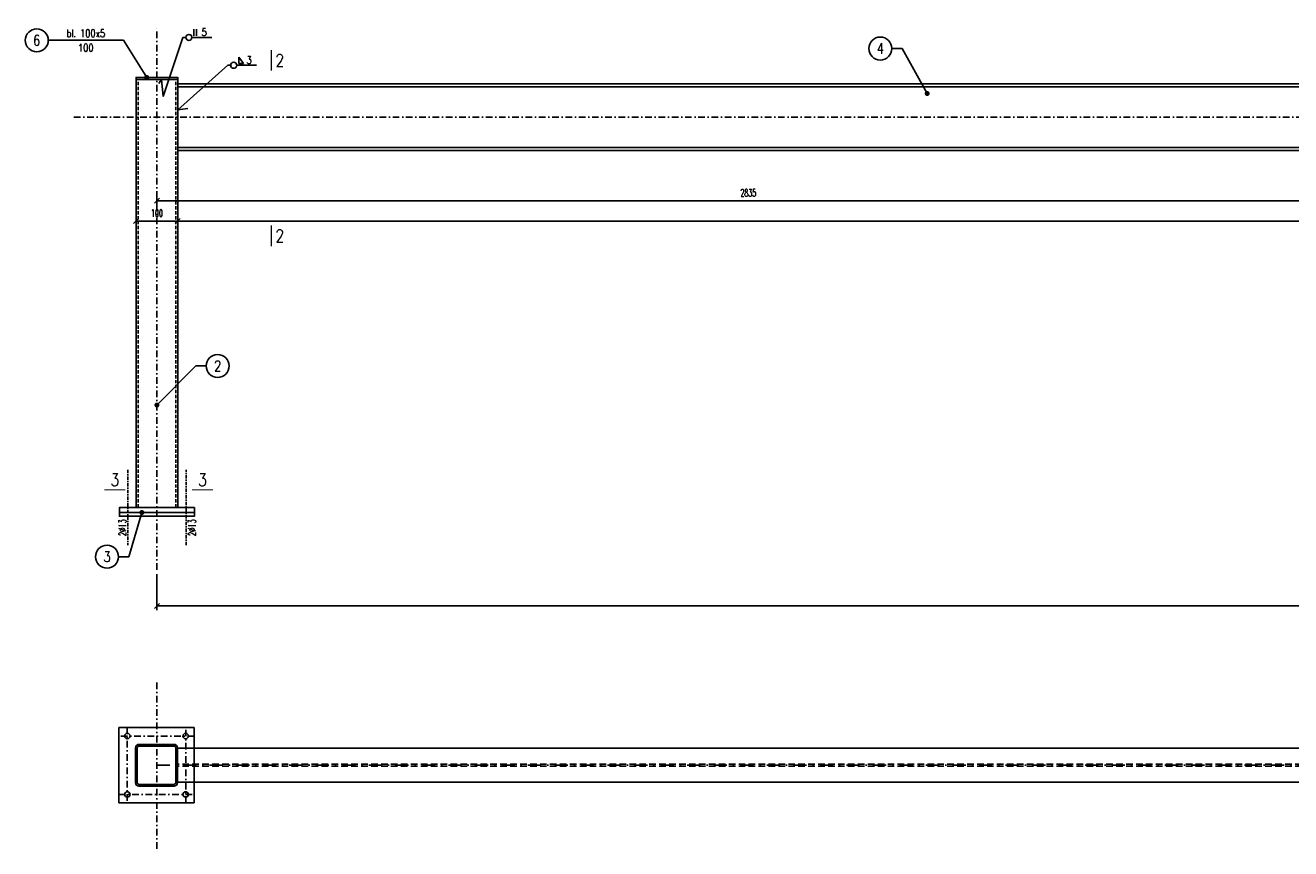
# Model space of a CAD drawing. Header units: millimetres. Extents: x -228255 to 14536, y -140109 to 119945.
# Tile 91 of 123: x -118635 to -115601, y 42977 to 44950. Entities that reach past the tile are written whole.
import ezdxf
from ezdxf.enums import TextEntityAlignment as Align

# ---------------------------------------------------------------- set-up
doc = ezdxf.new("R2010")
doc.units = ezdxf.units.MM
doc.header["$LTSCALE"] = 2.5
for name, pattern in [('DASHDOT', [25.4, 12.7, -6.35, 0, -6.35]), ('DASHDOT2', [12.7, 6.35, -3.175, 0, -3.175]), ('DASHED2', [9.525, 6.35, -3.175])]:
    doc.linetypes.add(name, pattern=pattern)
for name, color, linetype in [('Gruba', 6, 'Continuous'), ('Opisy_stal', 7, 'Continuous'), ('Osie', 134, 'DASHDOT'), ('Osie_stal', 221, 'DASHDOT2'), ('stal', 4, 'Continuous'), ('Stal_nw', 181, 'DASHED2'), ('Tekst', 31, 'Continuous'), ('Wymiary', 86, 'Continuous')]:
    doc.layers.add(name, color=color, linetype=linetype)
doc.styles.get("Standard").update_dxf_attribs({"font": 'romans.shx', "width": 0.65})
doc.styles.add('style1', font='romand.shx', dxfattribs={"width": 0.8})
doc.styles.add('style3', font='romans.shx', dxfattribs={"width": 0.5})
doc.dimstyles.new('Skala_10', dxfattribs={"dimtxt": 18, "dimasz": 12, "dimexe": 10, "dimexo": 10, "dimgap": 10, "dimtad": 1, "dimdec": 0, "dimdsep": 46, "dimtxsty": 'style3', "dimblk": 'OBLIQUE', "dimcen": 0, "dimdle": 1, "dimclrd": 256, "dimclre": 256, "dimclrt": 31, "dimadec": 1, "dimazin": 0, "dimtfac": 1, "dimtdec": 0, "dimtix": 1, "dimtmove": 2, "dimatfit": 0, "dimldrblk": 'DOT', "dimfxl": 1, "dimtolj": 1, "dimtzin": 0, "dimlwd": -1, "dimlwe": -1, "dimarcsym": 0})
doc.dimstyles.new('Skala_10$7', dxfattribs={"dimscale": 0, "dimtxt": 18, "dimasz": 12, "dimexe": 10, "dimexo": 15, "dimgap": 5, "dimtad": 1, "dimdec": 0, "dimrnd": 0.5, "dimzin": 9, "dimdsep": 46, "dimtxsty": 'Standard', "dimblk1": 'OBLIQUE', "dimblk2": 'OBLIQUE', "dimsah": 1, "dimcen": 10, "dimdle": 10, "dimclrt": 31, "dimadec": 0, "dimazin": 0, "dimtfac": 1, "dimtdec": 0, "dimtmove": 2, "dimatfit": 3, "dimldrblk": 'DOT', "dimfxl": 1, "dimtolj": 1, "dimtzin": 9, "dimarcsym": 0})

# ---------------------------------------------------------------- blocks, each defined once
blk = doc.blocks.new('_Oblique')
at = {"color": 0, "linetype": 'ByBlock', "lineweight": -2}
blk.add_line((-0.5, -0.5), (0.5, 0.5), dxfattribs=at)
blk = doc.blocks.new('*D186')
at = {"layer": 'Defpoints', "color": 0, "ltscale": 0.5, "transparency": 16777216}
for p in [(-118319, 43645.4), (-112619, 43645.4), (-112619, 43559.2)]:
    blk.add_point(p, dxfattribs=at)
at = {"layer": 'Wymiary', "ltscale": 0.5, "transparency": 16777216}
for p, q in [((-118319, 43635.4), (-118319, 43549.2)), ((-112619, 43635.4), (-112619, 43549.2)), ((-118320, 43559.2), (-112618, 43559.2))]:
    blk.add_line(p, q, dxfattribs=at)
at = {"layer": 'Wymiary', "ltscale": 0.5, "transparency": 16777216, "xscale": 12, "yscale": 12, "zscale": 12, "rotation": 180}
blk.add_blockref('_Oblique', (-118319, 43559.2), dxfattribs=at)
at = {"layer": 'Wymiary', "ltscale": 0.5, "transparency": 16777216, "xscale": 12, "yscale": 12, "zscale": 12}
blk.add_blockref('_Oblique', (-112619, 43559.2), dxfattribs=at)
at = {"layer": 'Wymiary', "color": 31, "ltscale": 0.5, "transparency": 16777216, "insert": (-115469, 43578.2), "char_height": 18, "attachment_point": 5, "style": 'style3'}
blk.add_mtext('\\A1;5700', dxfattribs=at)
blk = doc.blocks.new('_Dot')
at = {"color": 0, "linetype": 'ByBlock', "lineweight": -2}
blk.add_line((-0.5, 0), (-1, 0), dxfattribs=at)
at = {"color": 0, "linetype": 'ByBlock', "const_width": 0.5}
blk.add_lwpolyline([(-0.25, 0, 1), (0.25, 0, 1)], format="xyb", close=True, dxfattribs=at)
blk = doc.blocks.new('*D192')
at = {"layer": 'Defpoints', "color": 0, "ltscale": 0.5, "transparency": 16777216}
for p in [(-115484, 44600.4), (-118319, 44561.1), (-115484, 44529.9)]:
    blk.add_point(p, dxfattribs=at)
at = {"layer": 'Wymiary', "ltscale": 0.5, "transparency": 16777216}
for p, q in [((-115484, 44590.4), (-115484, 44519.9)), ((-118320, 44529.9), (-115483, 44529.9)), ((-118319, 44551.1), (-118319, 44519.9))]:
    blk.add_line(p, q, dxfattribs=at)
at = {"layer": 'Wymiary', "ltscale": 0.5, "transparency": 16777216, "xscale": 12, "yscale": 12, "zscale": 12, "rotation": 180}
blk.add_blockref('_Oblique', (-118319, 44529.9), dxfattribs=at)
at = {"layer": 'Wymiary', "ltscale": 0.5, "transparency": 16777216, "xscale": 12, "yscale": 12, "zscale": 12}
blk.add_blockref('_Oblique', (-115484, 44529.9), dxfattribs=at)
at = {"layer": 'Wymiary', "color": 31, "ltscale": 0.5, "transparency": 16777216, "insert": (-116901.5, 44548.9), "char_height": 18, "attachment_point": 5, "style": 'style3'}
blk.add_mtext('\\A1;2835', dxfattribs=at)
blk = doc.blocks.new('*D151')
at = {"layer": 'Defpoints', "color": 0, "ltscale": 0.5, "transparency": 16777216}
for p in [(-118369, 44496.7), (-118269, 44496.7), (-118269, 44481.3)]:
    blk.add_point(p, dxfattribs=at)
at = {"layer": 'Wymiary', "ltscale": 0.5, "transparency": 16777216}
for p, q in [((-118370, 44481.3), (-118268, 44481.3)), ((-118369, 44486.7), (-118369, 44471.3)), ((-118269, 44486.7), (-118269, 44471.3))]:
    blk.add_line(p, q, dxfattribs=at)
at = {"layer": 'Wymiary', "ltscale": 0.5, "transparency": 16777216, "xscale": 12, "yscale": 12, "zscale": 12, "rotation": 180}
blk.add_blockref('_Oblique', (-118369, 44481.3), dxfattribs=at)
at = {"layer": 'Wymiary', "ltscale": 0.5, "transparency": 16777216, "xscale": 12, "yscale": 12, "zscale": 12}
blk.add_blockref('_Oblique', (-118269, 44481.3), dxfattribs=at)
at = {"layer": 'Wymiary', "color": 31, "ltscale": 0.5, "transparency": 16777216, "insert": (-118319, 44500.3), "char_height": 18, "attachment_point": 5, "style": 'style3'}
blk.add_mtext('\\A1;100', dxfattribs=at)
blk = doc.blocks.new('*D152')
at = {"layer": 'Defpoints', "color": 0, "ltscale": 0.5, "transparency": 16777216}
for p in [(-118269, 44496.7), (-112669, 44481.3), (-112669, 44481.3)]:
    blk.add_point(p, dxfattribs=at)
at = {"layer": 'Wymiary', "ltscale": 0.5, "transparency": 16777216}
for p, q in [((-118270, 44481.3), (-112668, 44481.3)), ((-118269, 44486.7), (-118269, 44471.3))]:
    blk.add_line(p, q, dxfattribs=at)
at = {"layer": 'Wymiary', "ltscale": 0.5, "transparency": 16777216, "xscale": 12, "yscale": 12, "zscale": 12, "rotation": 180}
blk.add_blockref('_Oblique', (-118269, 44481.3), dxfattribs=at)
at = {"layer": 'Wymiary', "ltscale": 0.5, "transparency": 16777216, "xscale": 12, "yscale": 12, "zscale": 12}
blk.add_blockref('_Oblique', (-112669, 44481.3), dxfattribs=at)
at = {"layer": 'Wymiary', "color": 31, "ltscale": 0.5, "transparency": 16777216, "insert": (-115469, 44500.3), "char_height": 18, "attachment_point": 5, "style": 'style3'}
blk.add_mtext('\\A1;5600', dxfattribs=at)
blk = doc.blocks.new('Row_obwod_prawa')
at = {"color": 7}
for p, q in [((0, 0), (7.2, 0)), ((21.6, 0), (69.12, 0)), ((26.2368, 3.6), (26.2368, 19.6)), ((32.5368, 3.6), (32.5368, 19.6))]:
    blk.add_line(p, q, dxfattribs=at)
blk.add_circle((14.4, 0), 7.2, dxfattribs=at)
at = {"color": 31, "width": 0.8}
blk.add_attdef('A', (44.9568, 3.6), '', height=18, dxfattribs=at)
blk = doc.blocks.new('Pach_obwod_prawa')
at = {"color": 7}
for p, q in [((0, 0), (7.2, 0)), ((21.6, 0), (69.12, 0)), ((26.2368, 4.32), (26.2368, 19.44)), ((26.2368, 19.44), (37.7568, 4.32)), ((37.7568, 4.32), (26.2368, 4.32))]:
    blk.add_line(p, q, dxfattribs=at)
blk.add_circle((14.4, 0), 7.2, dxfattribs=at)
at = {"color": 31, "width": 0.8}
blk.add_attdef('A', (44.9568, 3.6), '', height=18, dxfattribs=at)
blk = doc.blocks.new('Elem_prawy')
at = {"color": 7}
blk.add_line((0, 0), (25, 0), dxfattribs=at)
blk.add_circle((52.5, 0), 27.5, dxfattribs=at)
at = {"color": 31, "width": 0.8}
blk.add_attdef('22', text='', height=25, dxfattribs=at).set_placement((52.5, 0), align=Align.MIDDLE)
blk = doc.blocks.new('Zk100x100x4')
for points in [[(-42, -50), (42, -50, 0.414214), (50, -42), (50, 42, 0.414214), (42, 50), (-42, 50, 0.414214), (-50, 42), (-50, -42, 0.414214)], [(-42, -46), (42, -46, 0.414214), (46, -42), (46, 42, 0.414214), (42, 46), (-42, 46, 0.414214), (-46, 42), (-46, -42, 0.414214)]]:
    blk.add_lwpolyline(points, format="xyb", close=True)
blk = doc.blocks.new('Elem_lewy')
at = {"color": 7}
blk.add_line((0, 0), (-25, 0), dxfattribs=at)
blk.add_circle((-52.5, 0), 27.5, dxfattribs=at)
at = {"color": 31, "width": 0.8}
blk.add_attdef('22', text='', height=25, dxfattribs=at).set_placement((-52.5, 0), align=Align.MIDDLE)
blk = doc.blocks.new('Op_el_lewy')
at = {"color": 7}
blk.add_line((0, 0), (-180, 0), dxfattribs=at)
blk.add_circle((-207.5, 0), 27.5, dxfattribs=at)
at = {"color": 31, "width": 0.8}
blk.add_attdef('22', text='', height=25, dxfattribs=at).set_placement((-207.5, 0), align=Align.MIDDLE)
for tag, p in [('ZK_120X120X5', (-90, 7.875)), ('1000', (-90, -26.649))]:
    blk.add_attdef(tag, text='', height=18, dxfattribs=at).set_placement(p, align=Align.CENTER)

msp = doc.modelspace()

# ---------------------------------------------------------------- linework, layer by layer
at = {"layer": 'Gruba', "const_width": 3}
for points in [[(-118044.82, 44891.3), (-118044.82, 44841.3)], [(-118044.82, 44470.92), (-118044.82, 44420.92)], [(-118444.9, 43837.24), (-118394.9, 43837.24)], [(-118234.91, 43837.24), (-118184.91, 43837.24)]]:
    msp.add_lwpolyline(points, dxfattribs=at)
at = {"layer": 'Opisy_stal', "ltscale": 0.5}
for p, q in [((-118304.3, 44779.86), (-118256.83, 44921.32)), ((-118269.05, 44748), (-118149.26, 44854.61)), ((-118314.49, 44810.9), (-118307.91, 44820.37)), ((-118307.91, 44820.37), (-118304.3, 44779.86)), ((-118269.05, 44748), (-118244.72, 44750.95))]:
    msp.add_line(p, q, dxfattribs=at)
at = {"layer": 'Osie', "ltscale": 0.5}
for p, q in [((-118319.05, 43645.37), (-118319.05, 44950.37)), ((-112419.05, 44730.37), (-118519.05, 44730.37)), ((-118319.05, 42977.34), (-118319.05, 43377.34))]:
    msp.add_line(p, q, dxfattribs=at)
at = {"layer": 'Osie'}
msp.add_line((-118320.05, 43177.34), (-112619.05, 43177.34), dxfattribs=at)
at = {"layer": 'Osie_stal', "ltscale": 0.5}
for p, q in [((-118389.05, 43884.83), (-118389.05, 43704.83)), ((-118249.05, 43704.83), (-118249.05, 43884.83))]:
    msp.add_line(p, q, dxfattribs=at)
at = {"layer": 'Osie_stal'}
for p, q in [((-118390.05, 43267.34), (-118390.05, 43087.34)), ((-118250.05, 43087.34), (-118250.05, 43267.34)), ((-118230.05, 43247.34), (-118410.05, 43247.34)), ((-118410.05, 43107.34), (-118230.05, 43107.34))]:
    msp.add_line(p, q, dxfattribs=at)
at = {"layer": 'stal', "ltscale": 0.5}
for p, q in [((-118269.05, 44802.97), (-115484.05, 44802.97)), ((-118269.05, 44657.77), (-115484.05, 44657.77))]:
    msp.add_line(p, q, dxfattribs=at)
at = {"layer": 'stal'}
for p, q in [((-112670.05, 43218.34), (-118270.05, 43218.34)), ((-112670.05, 43136.34), (-118270.05, 43136.34))]:
    msp.add_line(p, q, dxfattribs=at)
at = {"layer": 'stal', "ltscale": 0.5}
for points in [[(-118369.05, 44820.37), (-118269.05, 44820.37), (-118269.05, 44825.37), (-118369.05, 44825.37)], [(-118409.05, 43782.83), (-118229.05, 43782.83), (-118229.05, 43794.83), (-118409.05, 43794.83)], [(-118409.05, 43794.83), (-118229.05, 43794.83), (-118229.05, 43773.86), (-118409.05, 43773.86)]]:
    msp.add_lwpolyline(points, close=True, dxfattribs=at)
for points in [[(-118269.05, 43794.83), (-118269.05, 44820.37), (-118369.05, 44820.37), (-118369.05, 43794.83)], [(-115484.05, 44650.37), (-118269.05, 44650.37), (-118269.05, 44810.37), (-115484.05, 44810.37)]]:
    msp.add_lwpolyline(points, dxfattribs=at)
at = {"layer": 'stal'}
msp.add_lwpolyline([(-118410.05, 43087.34), (-118230.05, 43087.34), (-118230.05, 43267.34), (-118410.05, 43267.34)], close=True, dxfattribs=at)
for centre in [(-118390.05, 43247.34), (-118250.05, 43247.34), (-118390.05, 43107.34), (-118250.05, 43107.34)]:
    msp.add_circle(centre, 6.5, dxfattribs=at)
at = {"layer": 'Stal_nw', "ltscale": 0.5}
for p, q in [((-118364.05, 43794.83), (-118364.05, 44820.37)), ((-118274.05, 43794.83), (-118274.05, 44820.37))]:
    msp.add_line(p, q, dxfattribs=at)
at = {"layer": 'Stal_nw'}
for p, q in [((-112670.05, 43179.84), (-118270.05, 43179.84)), ((-112670.05, 43174.84), (-118270.05, 43174.84))]:
    msp.add_line(p, q, dxfattribs=at)

# ---------------------------------------------------------------- block references
at = {"layer": 'Opisy_stal', "ltscale": 0.5}
for name, p, values in [('Op_el_lewy', (-118399.52, 44914.39), {'1000': '100', '22': '6', 'ZK_120X120X5': 'bl. 100x5'}), ('Row_obwod_prawa', (-118256.83, 44921.32), {'A': '5'}), ('Elem_lewy', (-116532.64, 44894.71), {'22': '4'}), ('Pach_obwod_prawa', (-118149.26, 44854.61), {'A': '3'}), ('Elem_prawy', (-118226.04, 44134.14), {'22': '2'}), ('Elem_lewy', (-118386.03, 43676.95), {'22': '3'})]:
    msp.add_blockref(name, p, dxfattribs=at).add_auto_attribs(values)
at = {"layer": 'stal'}
msp.add_blockref('Zk100x100x4', (-118320.05, 43177.34), dxfattribs=at)

# ---------------------------------------------------------------- texts
at = {"layer": 'Gruba', "style": 'style1', "width": 0.8}
for p in [(-118034.82, 44866.3), (-118034.82, 44445.92)]:
    msp.add_text('2', height=30, dxfattribs=at).set_placement(p, align=Align.MIDDLE_LEFT)
for p in [(-118419.9, 43837.24), (-118209.91, 43837.24)]:
    msp.add_text('3', height=30, dxfattribs=at).set_placement(p, align=Align.BOTTOM_CENTER)
at = {"layer": 'Tekst', "ltscale": 0.5, "width": 0.65}
for p in [(-118392.71, 43726.6), (-118225.78, 43726.6)]:
    msp.add_text('2%%C13', height=18, rotation=90, dxfattribs=at).set_placement(p)

# ---------------------------------------------------------------- dimensions: what is measured, and where the dimension line sits
at = {"layer": 'Wymiary', "ltscale": 0.5}
for base, p1, p2, picture, middle in [((-115484.05, 44529.92), (-118319.05, 44561.12), (-115484.05, 44600.37), '*D192', (-116901.55, 44548.92)), ((-118269.05, 44481.32), (-118369.05, 44496.65), (-118269.05, 44496.65), '*D151', (-118319.05, 44500.32)), ((-112669.05, 44481.32), (-118269.05, 44496.65), (-112669.05, 44481.32), '*D152', (-115469.05, 44500.32)), ((-112619.05, 43559.24), (-118319.05, 43645.37), (-112619.05, 43645.37), '*D186', (-115469.05, 43578.24))]:
    dim = msp.add_linear_dim(base=base, p1=p1, p2=p2, dimstyle='Skala_10', dxfattribs=at)
    dim.commit()
    dim.dimension.update_dxf_attribs({"geometry": picture, "text_midpoint": middle})

# ---------------------------------------------------------------- leaders
at = {"layer": 'Opisy_stal', "ltscale": 0.5}
for points in [[(-118343.39, 44825.37), (-118399.52, 44914.39)], [(-116472.81, 44786.97), (-116532.64, 44894.71)], [(-118319.05, 44040.4), (-118226.04, 44134.14)], [(-118355, 43782.83), (-118386.03, 43676.95)]]:
    msp.add_leader(points, dimstyle='Skala_10$7', override={"dimscale": 1, "dimtad": 0}, dxfattribs=at)

doc.saveas('drawing.dxf')
